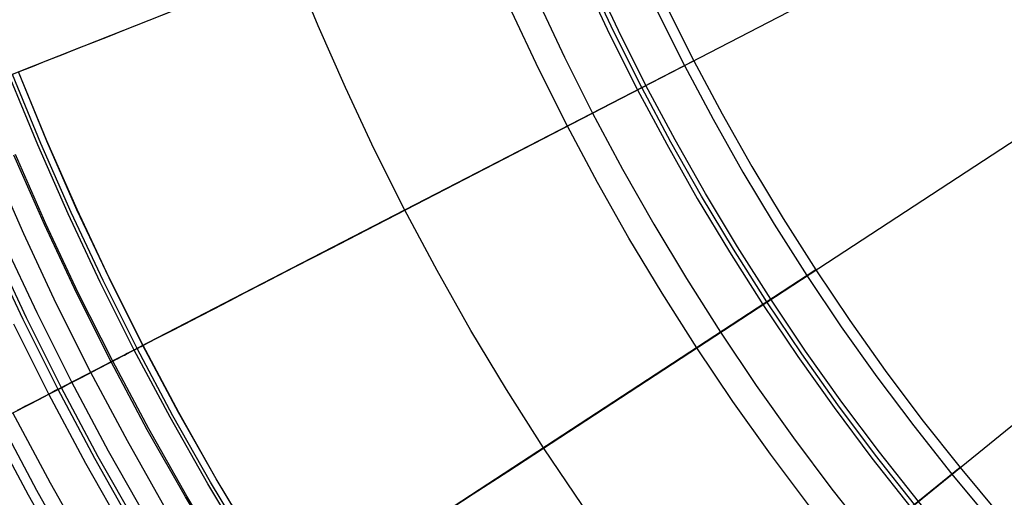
# Model space of a CAD drawing. Header units: millimetres. Extents: x -14 to 488, y -50 to 50.
# Tile 112 of 256: x 269 to 279, y -16 to -11. Entities that reach past the tile are written whole.
import ezdxf

# ---------------------------------------------------------------- set-up
doc = ezdxf.new("R2010")
doc.units = ezdxf.units.MM
doc.header["$MEASUREMENT"] = 0
doc.layers.add('Default', color=7, linetype='Continuous')

msp = doc.modelspace()

# ---------------------------------------------------------------- linework, layer by layer
at = {"layer": 'Default'}
for points in [[(279.57, -21.295), (279.026, -20.816), (278.493, -20.324), (277.974, -19.818), (277.468, -19.298), (276.975, -18.766), (276.497, -18.221), (276.033, -17.665), (275.585, -17.098), (275.152, -16.52), (274.735, -15.933), (274.334, -15.336), (273.949, -14.731), (273.581, -14.119), (273.23, -13.499), (272.896, -12.872), (272.579, -12.24), (272.28, -11.603), (271.998, -10.962), (271.733, -10.316)], [(279.57, -21.295), (279.026, -20.816), (278.493, -20.324), (277.974, -19.818), (277.468, -19.298), (276.975, -18.766), (276.497, -18.221), (276.033, -17.665), (275.585, -17.098), (275.152, -16.52), (274.735, -15.933), (274.334, -15.336), (273.949, -14.731), (273.581, -14.119), (273.23, -13.499), (272.896, -12.872), (272.579, -12.24), (272.28, -11.603), (271.998, -10.962), (271.733, -10.316)], [(274.75, -10.479), (275.021, -11.055), (275.307, -11.626), (275.609, -12.191), (275.926, -12.751), (276.258, -13.305), (276.605, -13.851), (276.967, -14.39), (277.344, -14.92), (277.735, -15.442), (278.14, -15.954), (278.559, -16.457), (278.991, -16.948), (279.436, -17.429), (279.893, -17.898), (280.362, -18.356), (280.843, -18.801), (281.335, -19.232), (281.837, -19.651), (282.349, -20.056), (282.871, -20.447), (283.402, -20.824), (283.94, -21.186), (284.487, -21.533)], [(284.512, -21.492), (283.967, -21.145), (283.429, -20.784), (282.9, -20.408), (282.379, -20.017), (281.868, -19.613), (281.367, -19.195), (280.876, -18.764), (280.396, -18.32), (279.928, -17.864), (279.471, -17.395), (279.027, -16.916), (278.596, -16.425), (278.178, -15.923), (277.774, -15.412), (277.384, -14.891), (277.008, -14.362), (276.646, -13.824), (276.3, -13.279), (275.968, -12.727), (275.652, -12.168), (275.35, -11.603), (275.065, -11.034), (274.795, -10.459)], [(284.538, -21.45), (283.994, -21.104), (283.457, -20.743), (282.929, -20.368), (282.409, -19.978), (281.899, -19.575), (281.399, -19.158), (280.909, -18.728), (280.43, -18.284), (279.962, -17.829), (279.507, -17.361), (279.064, -16.883), (278.634, -16.393), (278.217, -15.892), (277.813, -15.382), (277.424, -14.862), (277.048, -14.334), (276.687, -13.797), (276.342, -13.253), (276.011, -12.702), (275.695, -12.144), (275.394, -11.581), (275.109, -11.012), (274.84, -10.439)], [(275.61, -10.769), (275.889, -11.325), (276.183, -11.876), (276.491, -12.421), (276.815, -12.96), (277.153, -13.493), (277.506, -14.017), (277.873, -14.534), (278.254, -15.042), (278.649, -15.541), (279.057, -16.031), (279.477, -16.51), (279.911, -16.978), (280.356, -17.435), (280.813, -17.881), (281.282, -18.314), (281.761, -18.735), (282.25, -19.143), (282.749, -19.537), (283.257, -19.918), (283.774, -20.285), (284.299, -20.638), (284.831, -20.976)], [(279.314, -18.477), (278.842, -17.993), (278.383, -17.496), (277.937, -16.989), (277.505, -16.47), (277.087, -15.941), (276.683, -15.403), (276.294, -14.855), (275.92, -14.299), (275.561, -13.735), (275.218, -13.164), (274.891, -12.586), (274.58, -12.002), (274.284, -11.412), (274.005, -10.818)], [(280.063, -25.655), (279.41, -25.191), (278.767, -24.709), (278.136, -24.21), (277.517, -23.694), (276.911, -23.162), (276.319, -22.614), (275.741, -22.051), (275.177, -21.472), (274.629, -20.88), (274.097, -20.274), (273.581, -19.655), (273.082, -19.024), (272.601, -18.382), (272.137, -17.728), (271.69, -17.064), (271.262, -16.391), (270.853, -15.709), (270.463, -15.02), (270.091, -14.323), (269.739, -13.619), (269.405, -12.91), (269.091, -12.197), (268.797, -11.479)], [(279.43, -25.163), (278.788, -24.682), (278.158, -24.183), (277.54, -23.668), (276.934, -23.136), (276.343, -22.589), (275.765, -22.026), (275.203, -21.449), (274.655, -20.857), (274.124, -20.252), (273.608, -19.634), (273.11, -19.003), (272.629, -18.361), (272.165, -17.708), (271.719, -17.045), (271.292, -16.373), (270.883, -15.692), (270.493, -15.003), (270.122, -14.307), (269.77, -13.604), (269.437, -12.896), (269.123, -12.183), (268.829, -11.466)], [(279.47, -25.109), (278.829, -24.629), (278.2, -24.131), (277.583, -23.617), (276.979, -23.087), (276.389, -22.54), (275.813, -21.979), (275.251, -21.403), (274.705, -20.812), (274.174, -20.208), (273.66, -19.591), (273.163, -18.962), (272.683, -18.322), (272.22, -17.67), (271.775, -17.009), (271.349, -16.338), (270.941, -15.658), (270.551, -14.971), (270.181, -14.276), (269.83, -13.575), (269.498, -12.869), (269.185, -12.157), (268.891, -11.441)], [(279.471, -25.107), (278.83, -24.627), (278.201, -24.13), (277.584, -23.616), (276.98, -23.085), (276.39, -22.539), (275.814, -21.978), (275.252, -21.401), (274.706, -20.811), (274.176, -20.207), (273.662, -19.59), (273.164, -18.961), (272.684, -18.321), (272.221, -17.669), (271.777, -17.008), (271.35, -16.337), (270.942, -15.657), (270.553, -14.97), (270.183, -14.275), (269.831, -13.574), (269.499, -12.868), (269.186, -12.156), (268.893, -11.441)], [(279.91, -25.876), (279.251, -25.408), (278.603, -24.922), (277.966, -24.419), (277.342, -23.899), (276.731, -23.362), (276.134, -22.809), (275.551, -22.241), (274.982, -21.658), (274.43, -21.06), (273.893, -20.449), (273.373, -19.825), (272.869, -19.188), (272.383, -18.54), (271.915, -17.881), (271.465, -17.212), (271.034, -16.533), (270.621, -15.845), (270.227, -15.149), (269.852, -14.446), (269.496, -13.737), (269.16, -13.022), (268.844, -12.302)], [(279.92, -25.862), (279.262, -25.394), (278.614, -24.908), (277.978, -24.405), (277.354, -23.885), (276.743, -23.349), (276.146, -22.796), (275.563, -22.228), (274.995, -21.646), (274.443, -21.048), (273.906, -20.438), (273.386, -19.814), (272.883, -19.178), (272.398, -18.53), (271.93, -17.871), (271.48, -17.202), (271.049, -16.523), (270.636, -15.836), (270.242, -15.141), (269.868, -14.438), (269.512, -13.729), (269.176, -13.015), (268.86, -12.295)], [(279.776, -26.07), (279.112, -25.598), (278.459, -25.109), (277.818, -24.602), (277.189, -24.078), (276.573, -23.537), (275.971, -22.98), (275.384, -22.407), (274.811, -21.82), (274.255, -21.218), (273.714, -20.602), (273.19, -19.973), (272.683, -19.332), (272.193, -18.679), (271.721, -18.015), (271.268, -17.341), (270.833, -16.656), (270.417, -15.964), (270.02, -15.263), (269.643, -14.555), (269.284, -13.84), (268.946, -13.119), (268.627, -12.394)], [(278.91, -25.876), (278.249, -25.381), (277.601, -24.869), (276.965, -24.339), (276.343, -23.792), (275.735, -23.229), (275.141, -22.651), (274.562, -22.057), (273.999, -21.448), (273.452, -20.826), (272.923, -20.19), (272.41, -19.542), (271.915, -18.882), (271.438, -18.211), (270.98, -17.529), (270.54, -16.837), (270.12, -16.137), (269.719, -15.428), (269.337, -14.713), (268.975, -13.99), (268.633, -13.262)], [(278.981, -25.778), (278.324, -25.285), (277.678, -24.775), (277.044, -24.247), (276.424, -23.702), (275.818, -23.141), (275.227, -22.565), (274.65, -21.973), (274.089, -21.367), (273.545, -20.747), (273.017, -20.114), (272.506, -19.468), (272.013, -18.81), (271.538, -18.141), (271.082, -17.462), (270.644, -16.773), (270.225, -16.076), (269.825, -15.37), (269.445, -14.657), (269.084, -13.937), (268.743, -13.212)], [(278.886, -25.909), (278.225, -25.413), (277.576, -24.9), (276.939, -24.369), (276.316, -23.822), (275.707, -23.258), (275.112, -22.679), (274.533, -22.084), (273.969, -21.475), (273.422, -20.852), (272.892, -20.215), (272.378, -19.566), (271.883, -18.905), (271.405, -18.233), (270.947, -17.551), (270.507, -16.858), (270.085, -16.157), (269.684, -15.448), (269.302, -14.731), (268.939, -14.008), (268.596, -13.278)], [(278.823, -25.994), (278.16, -25.497), (277.509, -24.982), (276.87, -24.45), (276.245, -23.901), (275.634, -23.335), (275.037, -22.754), (274.456, -22.157), (273.891, -21.546), (273.341, -20.921), (272.809, -20.282), (272.294, -19.631), (271.797, -18.968), (271.318, -18.294), (270.858, -17.609), (270.416, -16.914), (269.994, -16.21), (269.591, -15.499), (269.207, -14.78), (268.844, -14.054)], [(277.903, -25.831), (277.244, -25.309), (276.597, -24.77), (275.963, -24.214), (275.344, -23.641), (274.74, -23.052), (274.151, -22.447), (273.578, -21.828), (273.021, -21.195), (272.482, -20.548), (271.961, -19.888), (271.457, -19.216), (270.972, -18.533), (270.505, -17.839), (270.058, -17.135), (269.63, -16.423), (269.222, -15.702), (268.833, -14.973)], [(277.745, -26.037), (277.08, -25.511), (276.428, -24.968), (275.789, -24.407), (275.165, -23.829), (274.556, -23.236), (273.962, -22.626), (273.385, -22.002), (272.824, -21.364), (272.28, -20.712), (271.754, -20.047), (271.247, -19.37), (270.758, -18.681), (270.288, -17.981), (269.837, -17.272), (269.405, -16.554), (268.994, -15.827), (268.602, -15.093)], [(277.805, -25.958), (277.142, -25.434), (276.492, -24.892), (275.856, -24.333), (275.233, -23.757), (274.626, -23.165), (274.034, -22.558), (273.458, -21.936), (272.899, -21.299), (272.357, -20.649), (271.833, -19.986), (271.327, -19.311), (270.839, -18.624), (270.371, -17.927), (269.921, -17.22), (269.491, -16.504), (269.081, -15.779), (268.69, -15.047)]]:
    msp.add_lwpolyline(points, dxfattribs=at)
at = {"layer": 'Default', "extrusion": (-0.459295, 0.888284, 0)}
for points in [[(-239.866, 111.032), (-239.869, 111.047), (-239.871, 111.063), (-239.873, 111.079), (-239.875, 111.094), (-239.876, 111.11), (-239.878, 111.127), (-239.878, 111.143), (-239.878, 111.159), (-239.878, 111.176), (-239.878, 111.193), (-239.877, 111.209), (-239.876, 111.226), (-239.874, 111.243), (-239.872, 111.26), (-239.869, 111.277), (-239.866, 111.294), (-239.862, 111.311), (-239.859, 111.328), (-239.854, 111.345), (-239.849, 111.362), (-239.844, 111.379), (-239.838, 111.396), (-239.832, 111.413), (-239.826, 111.43), (-239.819, 111.446), (-239.811, 111.462), (-239.803, 111.479), (-239.795, 111.495), (-239.786, 111.51), (-239.777, 111.526), (-239.767, 111.541), (-239.757, 111.556), (-239.747, 111.571), (-239.736, 111.586), (-239.725, 111.6), (-239.713, 111.614), (-239.702, 111.628), (-239.689, 111.641), (-239.677, 111.654), (-239.664, 111.667), (-239.651, 111.679), (-239.638, 111.691), (-239.624, 111.702), (-239.611, 111.713), (-239.597, 111.724), (-239.582, 111.734), (-239.568, 111.744), (-239.553, 111.754), (-239.539, 111.763), (-239.524, 111.772), (-239.509, 111.78), (-239.494, 111.788), (-239.478, 111.795), (-239.463, 111.802), (-239.448, 111.809), (-239.432, 111.815), (-239.417, 111.821), (-239.401, 111.826), (-239.386, 111.831), (-239.371, 111.836), (-239.355, 111.84), (-239.34, 111.844), (-239.325, 111.847), (-239.309, 111.85)], [(-238.392, 111.312), (-238.396, 111.327), (-238.399, 111.342), (-238.403, 111.358), (-238.407, 111.373), (-238.412, 111.389), (-238.417, 111.404), (-238.422, 111.419), (-238.428, 111.435), (-238.434, 111.45), (-238.441, 111.466), (-238.448, 111.481), (-238.455, 111.496), (-238.463, 111.511), (-238.471, 111.526), (-238.48, 111.541), (-238.489, 111.556), (-238.498, 111.571), (-238.508, 111.585), (-238.519, 111.599), (-238.529, 111.613), (-238.54, 111.627), (-238.552, 111.641), (-238.564, 111.654), (-238.576, 111.667), (-238.589, 111.68), (-238.602, 111.692), (-238.615, 111.704), (-238.629, 111.716), (-238.643, 111.728), (-238.657, 111.739), (-238.672, 111.75), (-238.686, 111.76), (-238.702, 111.77), (-238.717, 111.78), (-238.733, 111.789), (-238.748, 111.798), (-238.764, 111.806), (-238.781, 111.814), (-238.797, 111.821), (-238.813, 111.829), (-238.83, 111.835), (-238.847, 111.841), (-238.864, 111.847), (-238.881, 111.852), (-238.898, 111.857), (-238.915, 111.861), (-238.932, 111.865), (-238.949, 111.869), (-238.966, 111.872), (-238.983, 111.875), (-239, 111.877), (-239.017, 111.878), (-239.034, 111.88), (-239.051, 111.881), (-239.067, 111.881), (-239.084, 111.881), (-239.1, 111.881), (-239.117, 111.88), (-239.133, 111.879), (-239.149, 111.878), (-239.165, 111.876), (-239.18, 111.874), (-239.196, 111.872), (-239.211, 111.869)]]:
    msp.add_lwpolyline(points, dxfattribs=at)
at = {"layer": 'Default', "extrusion": (-0.156612, 0.10239, 0.982339)}
msp.add_lwpolyline([(-140.582, 250.655), (-140.582, 250.741)], dxfattribs=at)
at = {"layer": 'Default', "extrusion": (-0.54721, 0.836996, 0)}
for points in [[(-224.593, 111.032), (-224.596, 111.047), (-224.598, 111.063), (-224.6, 111.079), (-224.602, 111.094), (-224.603, 111.11), (-224.604, 111.127), (-224.605, 111.143), (-224.605, 111.159), (-224.605, 111.176), (-224.605, 111.193), (-224.604, 111.209), (-224.602, 111.226), (-224.601, 111.243), (-224.598, 111.26), (-224.596, 111.277), (-224.593, 111.294), (-224.589, 111.311), (-224.585, 111.328), (-224.581, 111.345), (-224.576, 111.362), (-224.571, 111.379), (-224.565, 111.396), (-224.559, 111.413), (-224.552, 111.43), (-224.545, 111.446), (-224.538, 111.462), (-224.53, 111.479), (-224.521, 111.495), (-224.513, 111.51), (-224.503, 111.526), (-224.494, 111.541), (-224.484, 111.556), (-224.474, 111.571), (-224.463, 111.586), (-224.452, 111.6), (-224.44, 111.614), (-224.428, 111.628), (-224.416, 111.641), (-224.404, 111.654), (-224.391, 111.667), (-224.378, 111.679), (-224.365, 111.691), (-224.351, 111.702), (-224.337, 111.713), (-224.323, 111.724), (-224.309, 111.734), (-224.295, 111.744), (-224.28, 111.754), (-224.265, 111.763), (-224.25, 111.772), (-224.235, 111.78), (-224.22, 111.788), (-224.205, 111.795), (-224.19, 111.802), (-224.174, 111.809), (-224.159, 111.815), (-224.144, 111.821), (-224.128, 111.826), (-224.113, 111.831), (-224.097, 111.836), (-224.082, 111.84), (-224.067, 111.844), (-224.051, 111.847), (-224.036, 111.85)], [(-223.119, 111.312), (-223.122, 111.327), (-223.126, 111.342), (-223.13, 111.358), (-223.134, 111.373), (-223.138, 111.389), (-223.143, 111.404), (-223.149, 111.419), (-223.154, 111.435), (-223.161, 111.45), (-223.167, 111.466), (-223.174, 111.481), (-223.182, 111.496), (-223.19, 111.511), (-223.198, 111.526), (-223.207, 111.541), (-223.216, 111.556), (-223.225, 111.571), (-223.235, 111.585), (-223.245, 111.599), (-223.256, 111.613), (-223.267, 111.627), (-223.279, 111.641), (-223.291, 111.654), (-223.303, 111.667), (-223.316, 111.68), (-223.328, 111.692), (-223.342, 111.704), (-223.355, 111.716), (-223.369, 111.728), (-223.384, 111.739), (-223.398, 111.75), (-223.413, 111.76), (-223.428, 111.77), (-223.444, 111.78), (-223.459, 111.789), (-223.475, 111.798), (-223.491, 111.806), (-223.507, 111.814), (-223.524, 111.821), (-223.54, 111.829), (-223.557, 111.835), (-223.574, 111.841), (-223.59, 111.847), (-223.607, 111.852), (-223.624, 111.857), (-223.641, 111.861), (-223.658, 111.865), (-223.676, 111.869), (-223.693, 111.872), (-223.71, 111.875), (-223.727, 111.877), (-223.744, 111.878), (-223.76, 111.88), (-223.777, 111.881), (-223.794, 111.881), (-223.811, 111.881), (-223.827, 111.881), (-223.843, 111.88), (-223.86, 111.879), (-223.876, 111.878), (-223.891, 111.876), (-223.907, 111.874), (-223.923, 111.872), (-223.938, 111.869)]]:
    msp.add_lwpolyline(points, dxfattribs=at)
at = {"layer": 'Default', "extrusion": (-0.145265, 0.117936, 0.982339)}
msp.add_lwpolyline([(-160.639, 233.478), (-160.639, 233.564)], dxfattribs=at)
at = {"layer": 'Default', "extrusion": (-0.132308, 0.132308, 0.982339)}
msp.add_lwpolyline([(-179.733, 215.564), (-179.733, 215.649)], dxfattribs=at)
at = {"layer": 'Default', "extrusion": (-0.630298, 0.776353, 0)}
msp.add_lwpolyline([(-206.534, 111.032), (-206.537, 111.047), (-206.539, 111.063), (-206.541, 111.079), (-206.543, 111.094), (-206.544, 111.11), (-206.545, 111.127), (-206.546, 111.143), (-206.546, 111.159), (-206.546, 111.176), (-206.546, 111.193), (-206.545, 111.209), (-206.544, 111.226), (-206.542, 111.243), (-206.54, 111.26), (-206.537, 111.277), (-206.534, 111.294), (-206.53, 111.311), (-206.527, 111.328), (-206.522, 111.345), (-206.517, 111.362), (-206.512, 111.379), (-206.506, 111.396), (-206.5, 111.413), (-206.494, 111.43), (-206.486, 111.446), (-206.479, 111.462), (-206.471, 111.479), (-206.463, 111.495), (-206.454, 111.51), (-206.445, 111.526), (-206.435, 111.541), (-206.425, 111.556), (-206.415, 111.571), (-206.404, 111.586), (-206.393, 111.6), (-206.381, 111.614), (-206.37, 111.628), (-206.357, 111.641), (-206.345, 111.654), (-206.332, 111.667), (-206.319, 111.679), (-206.306, 111.691), (-206.292, 111.702), (-206.278, 111.713), (-206.264, 111.724), (-206.25, 111.734), (-206.236, 111.744), (-206.221, 111.754), (-206.206, 111.763), (-206.192, 111.772), (-206.177, 111.78), (-206.161, 111.788), (-206.146, 111.795), (-206.131, 111.802), (-206.116, 111.809), (-206.1, 111.815), (-206.085, 111.821), (-206.069, 111.826), (-206.054, 111.831), (-206.039, 111.836), (-206.023, 111.84), (-206.008, 111.844), (-205.993, 111.847), (-205.977, 111.85)], dxfattribs=at)
at = {"layer": 'Default'}
for points in [[(268.891, -11.441, 1.88), (269.037, -11.384, 1.836), (269.187, -11.324, 1.794), (269.341, -11.263, 1.755), (269.5, -11.2, 1.718), (269.663, -11.136, 1.684), (269.83, -11.07, 1.653), (270.001, -11.002, 1.625), (270.177, -10.932, 1.599), (270.541, -10.788, 1.556), (270.921, -10.638, 1.525), (271.319, -10.48, 1.506), (297.791, 0, 1.5)], [(268.904, -14.937, 2.513), (269.001, -14.886, 2.445), (269.103, -14.834, 2.379), (269.207, -14.78, 2.316), (269.316, -14.724, 2.254), (269.428, -14.666, 2.194), (269.544, -14.606, 2.136), (269.663, -14.544, 2.08), (269.787, -14.48, 2.027), (269.914, -14.414, 1.975), (270.046, -14.346, 1.926), (270.181, -14.276, 1.88), (270.32, -14.204, 1.836), (270.464, -14.13, 1.794), (270.611, -14.054, 1.755), (270.763, -13.975, 1.718), (270.919, -13.895, 1.684), (271.078, -13.812, 1.653), (271.242, -13.728, 1.625), (271.41, -13.641, 1.599), (271.757, -13.461, 1.556), (272.121, -13.273, 1.525), (272.5, -13.077, 1.506), (297.791, 0, 1.5)], [(273.26, -16.038, 1.556), (273.603, -15.814, 1.525), (273.961, -15.58, 1.506), (297.791, 0, 1.5)], [(275.687, -17.946, 1.506), (297.791, 0, 1.5)], [(274.865, -9.076, 111.032), (270.504, -10.803, 84.245), (269.043, -11.381, 73.662), (267.97, -11.806, 64.694)], [(274.275, -10.702, 111.76), (274.551, -11.288, 111.76), (274.841, -11.867, 111.76), (275.15, -12.447, 111.76), (275.475, -13.019, 111.76), (275.813, -13.583, 111.76), (276.166, -14.138, 111.76), (276.537, -14.69, 111.76), (276.922, -15.232, 111.76), (277.321, -15.764, 111.76), (277.733, -16.285, 111.76), (278.161, -16.798, 111.76), (278.602, -17.3, 111.76), (279.056, -17.791, 111.76), (279.522, -18.269, 111.76)], [(275.514, -10.82, 111.556), (275.792, -11.375, 111.556), (276.089, -11.931, 111.556), (276.399, -12.48, 111.556), (276.724, -13.02, 111.556), (277.062, -13.552, 111.556), (277.418, -14.081, 111.556), (277.787, -14.601, 111.556), (278.169, -15.11, 111.556), (278.564, -15.61, 111.556), (278.974, -16.102, 111.556), (279.397, -16.583, 111.556), (279.832, -17.054, 111.556), (280.279, -17.512, 111.556), (280.738, -17.959, 111.556), (281.208, -18.394, 111.556), (281.689, -18.817, 111.556), (282.181, -19.227, 111.556), (282.681, -19.622, 111.556), (283.191, -20.005, 111.556), (283.71, -20.374, 111.556), (284.239, -20.729, 111.556), (284.771, -21.067, 111.556)], [(275.889, -11.325, 111.032), (271.722, -13.479, 84.245), (270.327, -14.201, 73.662), (269.302, -14.731, 64.694), (268.575, -15.107, 57.071)], [(277.153, -13.493, 111.032), (273.228, -16.059, 84.245)], [(268.894, -14.941, 27.448), (268.948, -14.914, 27.415), (269.001, -14.886, 27.38), (269.052, -14.86, 27.344), (269.103, -14.834, 27.307), (269.152, -14.808, 27.268), (269.2, -14.783, 27.228), (269.247, -14.759, 27.187), (269.293, -14.735, 27.145), (269.337, -14.713, 27.102), (269.38, -14.69, 27.057), (269.421, -14.669, 27.012), (269.462, -14.648, 26.966), (269.5, -14.628, 26.919), (269.538, -14.609, 26.872), (269.574, -14.59, 26.824), (269.609, -14.572, 26.775), (269.643, -14.555, 26.726), (269.675, -14.538, 26.676), (269.706, -14.522, 26.626), (269.736, -14.506, 26.575), (269.764, -14.492, 26.524), (269.792, -14.477, 26.473), (269.818, -14.464, 26.422), (269.843, -14.451, 26.371), (269.868, -14.438, 26.319), (269.891, -14.426, 26.267), (269.913, -14.415, 26.215), (269.933, -14.404, 26.163), (269.953, -14.394, 26.111), (269.972, -14.384, 26.059), (269.99, -14.375, 26.006), (270.007, -14.366, 25.954), (270.023, -14.358, 25.902), (270.053, -14.342, 25.797), (270.079, -14.329, 25.692), (270.102, -14.317, 25.587), (270.122, -14.307, 25.482), (270.139, -14.298, 25.377), (270.153, -14.291, 25.273), (270.164, -14.285, 25.168), (270.173, -14.28, 25.064), (270.179, -14.277, 24.96), (270.183, -14.275, 24.856), (270.184, -14.275, 24.753), (270.183, -14.275, 24.649), (270.179, -14.277, 24.546), (270.173, -14.28, 24.443), (270.165, -14.284, 24.34), (270.155, -14.29, 24.237), (270.142, -14.296, 24.135), (270.127, -14.304, 24.033), (270.11, -14.313, 23.931), (270.091, -14.323, 23.83), (270.069, -14.334, 23.728), (270.045, -14.346, 23.627), (270.019, -14.36, 23.527), (269.991, -14.375, 23.427), (269.96, -14.391, 23.327), (269.926, -14.408, 23.228), (269.89, -14.426, 23.13), (269.852, -14.446, 23.031), (269.811, -14.468, 22.934), (269.767, -14.49, 22.837), (269.721, -14.514, 22.741), (269.672, -14.54, 22.646), (269.62, -14.566, 22.552), (269.564, -14.595, 22.459), (269.506, -14.625, 22.367), (269.445, -14.657, 22.277), (269.38, -14.69, 22.188), (269.313, -14.725, 22.1), (269.277, -14.743, 22.057), (269.241, -14.762, 22.015), (269.205, -14.781, 21.973), (269.167, -14.801, 21.931), (269.128, -14.821, 21.89), (269.089, -14.841, 21.85), (269.048, -14.862, 21.81), (269.007, -14.883, 21.771), (268.965, -14.905, 21.733), (268.922, -14.927, 21.695), (268.878, -14.95, 21.658)], [(278.649, -15.541, 111.032), (275.007, -18.498, 84.245)]]:
    msp.add_polyline3d(points, dxfattribs=at)

doc.saveas('drawing.dxf')
